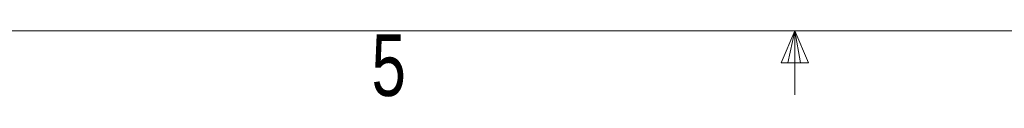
# Model space of a CAD drawing. Header units: millimetres. Extents: x 10 to 278, y 7 to 203.
# Tile 10 of 15: x 115 to 153.11, y 7.44 to 10. Entities that reach past the tile are written whole.
import ezdxf

# ---------------------------------------------------------------- set-up
doc = ezdxf.new("R2010")
doc.units = ezdxf.units.MM
doc.styles.add('SLDTEXTSTYLE1', font='TXT', dxfattribs={"width": 0.75})

msp = doc.modelspace()

# ---------------------------------------------------------------- linework, layer by layer
at = {"color": 7, "linetype": 'Continuous', "lineweight": 18}
for p, q in [((275, 10), (15, 10)), ((145, 10), (144.4708, 8.7646)), ((145, 10), (144.7363, 8.7646)), ((145, 10), (145.2295, 8.7646)), ((145, 10), (145.5319, 8.7646)), ((145, 10), (145, 7.5268)), ((145.5319, 8.7646), (144.4708, 8.7646))]:
    msp.add_line(p, q, dxfattribs=at)

# ---------------------------------------------------------------- texts
at = {"color": 7, "linetype": 'Continuous', "lineweight": 0, "insert": (128.623, 9.8642), "char_height": 2.3813, "attachment_point": 1, "style": 'SLDTEXTSTYLE1'}
msp.add_mtext('5', dxfattribs=at)

doc.saveas('drawing.dxf')
